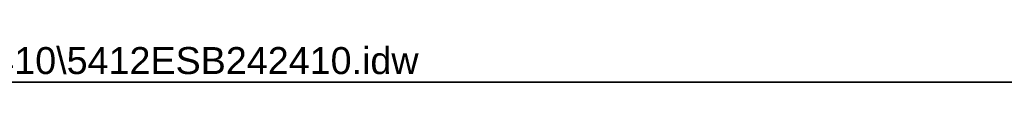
# Model space of a CAD drawing. Header units: inches. Extents: x 3 to 173, y 3 to 113.
# Tile 39 of 57: x 100.15 to 134.32, y 111.15 to 112.49. Entities that reach past the tile are written whole.
import ezdxf

# ---------------------------------------------------------------- set-up
doc = ezdxf.new("R2010")
doc.units = ezdxf.units.IN
doc.header["$LTSCALE"] = 10.4
doc.header["$MEASUREMENT"] = 0
doc.layers.get('0').update_dxf_attribs({"lineweight": 25})
doc.layers.add('Sketch Geometry(ANSI)', color=7, linetype='Continuous', lineweight=25)
doc.layers.add('Symbols(ANSI)', color=7, linetype='Continuous', lineweight=25)
doc.styles.add('Current-ANSI', font='arial.ttf')

# ---------------------------------------------------------------- blocks, each defined once
blk = doc.blocks.new('Borders 3_EXM - B (Inch)')
at = {"layer": 'Sketch Geometry(ANSI)', "linetype": 'Continuous', "lineweight": 35}
blk.add_line((16.3979, 10.6915), (0.5229, 10.6915), dxfattribs=at)
at = {"layer": 'Symbols(ANSI)', "color": 7, "style": 'Current-ANSI'}
blk.add_attdef('FILENAME_AND_PATH_001', (5.9364, 10.7181), '', height=0.09, dxfattribs=at)

msp = doc.modelspace()

# ---------------------------------------------------------------- block references
at = {"xscale": 10.4, "yscale": 10.4, "zscale": 10.4}
msp.add_blockref('Borders 3_EXM - B (Inch)', (0, 0), dxfattribs=at).add_auto_attribs({'FILENAME_AND_PATH_001': 'C:\\Vault_Workspace\\Inventor_Dwg\\BoxCad\\Result\\5412ESB242410\\5412ESB242410.idw'})

doc.saveas('drawing.dxf')
